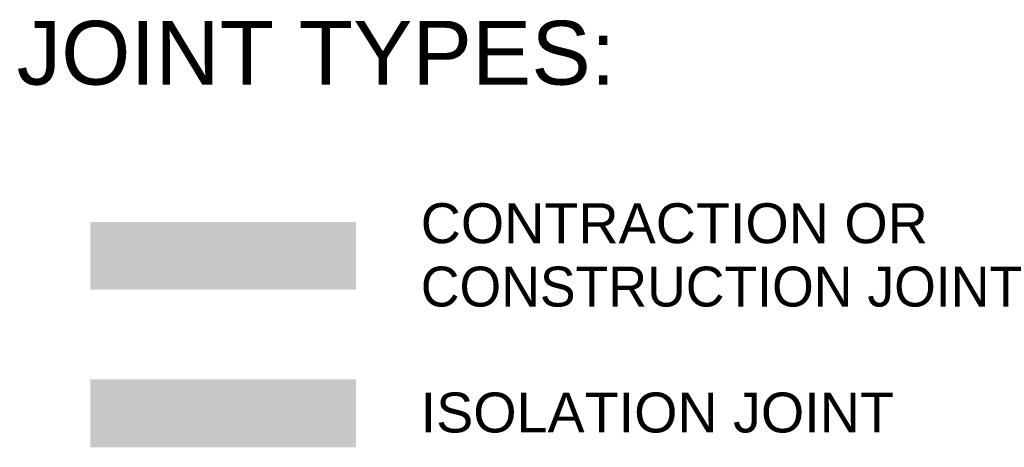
# Model space of a CAD drawing. Header units: inches. Extents: x -4136 to 1945, y -6639 to 12387.
# Tile 144 of 256: x -1266.17 to -1263.74, y 143.41 to 144.47. Entities that reach past the tile are written whole.
import ezdxf

# ---------------------------------------------------------------- set-up
doc = ezdxf.new("R2010")
doc.units = ezdxf.units.IN
doc.header["$MEASUREMENT"] = 0
doc.layers.add('A-DETL-GENF', color=7, linetype='Continuous', lineweight=18)
doc.layers.add('G-ANNO-TEXT', color=7, linetype='Continuous', lineweight=9)
doc.styles.add('Arial_5', font='arial.ttf', dxfattribs={"height": 0.098425})
doc.styles.add('Arial_B', font='txt', dxfattribs={"height": 0.15748})

msp = doc.modelspace()

# ---------------------------------------------------------------- hatches: boundary and pattern name
at = {"layer": 'A-DETL-GENF', "true_color": 0x0000ff}
msp.add_hatch(color=5, dxfattribs=at).paths.add_polyline_path([(-1265.34051, 143.80179), (-1265.34051, 143.96902), (-1265.99658, 143.96902), (-1265.99658, 143.80179)], flags=0)
at = {"layer": 'A-DETL-GENF', "true_color": 0xff0000}
msp.add_hatch(color=1, dxfattribs=at).paths.add_polyline_path([(-1265.34051, 143.41301), (-1265.34051, 143.58024), (-1265.99658, 143.58024), (-1265.99658, 143.41301)], flags=0)

# ---------------------------------------------------------------- texts
at = {"layer": 'G-ANNO-TEXT', "attachment_point": 1}
for s, insert, char_height, width, style in [('JOINT TYPES:', (-1266.1784, 144.46504), 0.1574803, 1.8337812, 'Arial_B'), ('CONTRACTION OR ', (-1265.18054, 144.01493), 0.0984252, 1.5686563, 'Arial_5'), ('CONSTRUCTION JOINT', (-1265.18054, 143.85868), 0.0984252, 1.8779687, 'Arial_5'), ('ISOLATION JOINT', (-1265.18054, 143.54802), 0.0984252, 1.4234688, 'Arial_5')]:
    msp.add_mtext(s, dxfattribs=dict(at, insert=insert, char_height=char_height, width=width, style=style))

doc.saveas('drawing.dxf')
